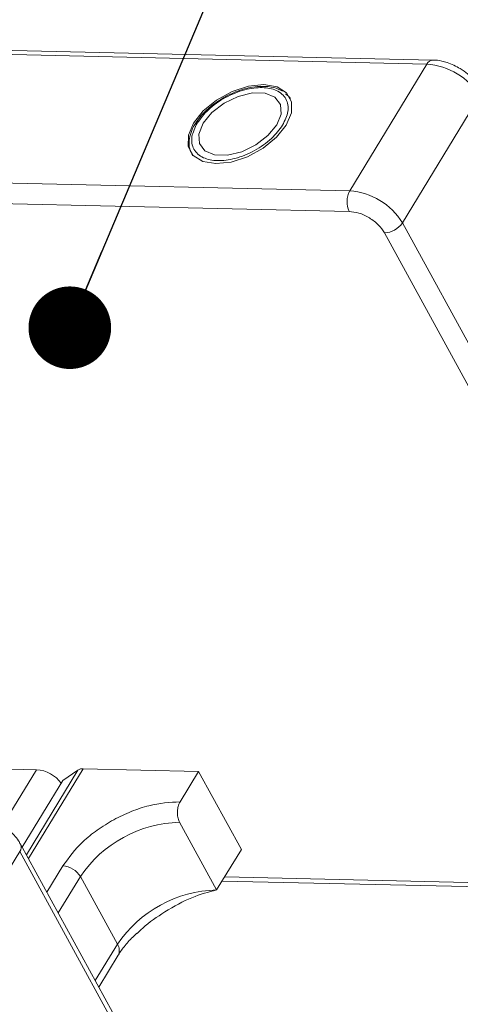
# Model space of a CAD drawing. Header units: millimetres. Extents: x 1678 to 3141, y 466 to 1499.
# Tile 69 of 81: x 2711 to 2738, y 1380 to 1440. Entities that reach past the tile are written whole.
import ezdxf

# ---------------------------------------------------------------- set-up
doc = ezdxf.new("R2010")
doc.units = ezdxf.units.MM
doc.styles.get("Standard").update_dxf_attribs({"font": '仿宋_GB2312.ttf', "width": 0.8})
doc.dimstyles.new('ISO-25.1', dxfattribs={"dimtxt": 6, "dimasz": 5, "dimexe": 3.5, "dimexo": 0.625, "dimgap": 1.5, "dimtad": 1, "dimtoh": 1, "dimtxsty": 'Standard', "dimcen": 2.5, "dimadec": 0, "dimazin": 0, "dimtfac": 1, "dimtmove": 0, "dimatfit": 3, "dimfxl": 0, "dimarcsym": 0})

msp = doc.modelspace()

# ---------------------------------------------------------------- linework, layer by layer
at = {"color": 7, "linetype": 'Continuous', "lineweight": 15}
for p, q in [((2736.452, 1437.138), (2698.712, 1438.004)), ((2698.347, 1437.754), (2736.087, 1436.888)), ((2736.087, 1436.888), (2731.419, 1429.216)), ((2727.734, 1434.919), (2727.538, 1435.094)), ((2734.608, 1427.275), (2739.277, 1434.948)), ((2727.764, 1434.899), (2727.832, 1434.808)), ((2722.238, 1433.504), (2722.131, 1433.353)), ((2731.419, 1429.216), (2680.823, 1430.377)), ((2679.991, 1429.151), (2731.39, 1427.972)), ((2755.646, 1388.822), (2734.608, 1427.275)), ((2733.516, 1426.678), (2754.554, 1388.225)), ((2712.468, 1394.17), (2705.644, 1394.327)), ((2712.468, 1394.17), (2710.414, 1390.796)), ((2711.853, 1389.024), (2714.971, 1394.148)), ((2711.981, 1388.79), (2715.291, 1394.23)), ((2714.07, 1393.511), (2714.971, 1394.148)), ((2715.291, 1394.23), (2722.275, 1394.07)), ((2721.155, 1392.228), (2722.275, 1394.07)), ((2722.275, 1394.07), (2724.862, 1389.342)), ((2714.07, 1393.511), (2711.61, 1389.469)), ((2723.368, 1386.887), (2721.126, 1390.984)), ((2732.543, 1351.205), (2711.506, 1389.659)), ((2706.784, 1381.547), (2711.452, 1389.22)), ((2711.452, 1389.22), (2732.49, 1350.767)), ((2724.862, 1389.342), (2723.368, 1386.887)), ((2714.058, 1388.346), (2713.093, 1386.758)), ((2713.782, 1385.498), (2715.121, 1387.699)), ((2717.363, 1383.601), (2715.121, 1387.699)), ((2723.699, 1387.43), (2754.16, 1386.731)), ((2753.807, 1386.997), (2723.853, 1387.684)), ((2717.363, 1383.601), (2716.024, 1381.4)), ((2716.238, 1381.009), (2717.413, 1382.94))]:
    msp.add_line(p, q, dxfattribs=at)
at = {"color": 7, "linetype": 'Continuous', "lineweight": 15, "flags": 128}
for points in [[(2723.318, 1430.864), (2724.254, 1430.962), (2725.242, 1431.284), (2726.184, 1431.799), (2726.988, 1432.457), (2727.575, 1433.194), (2727.888, 1433.937), (2727.897, 1434.613), (2727.599, 1435.157), (2727.025, 1435.515), (2726.231, 1435.652), (2725.294, 1435.555), (2724.306, 1435.233), (2723.364, 1434.717), (2722.56, 1434.059), (2721.973, 1433.322), (2721.66, 1432.58), (2721.652, 1431.903), (2721.949, 1431.359), (2722.523, 1431.001), (2723.318, 1430.864)], [(2722.547, 1433.309), (2722.286, 1432.655), (2722.324, 1432.074), (2722.658, 1431.636), (2723.247, 1431.393), (2724.021, 1431.375), (2724.885, 1431.585), (2725.736, 1431.996), (2726.471, 1432.559), (2727.001, 1433.207), (2727.263, 1433.861), (2727.224, 1434.442), (2726.89, 1434.88), (2726.301, 1435.123), (2725.528, 1435.141), (2724.663, 1434.932), (2723.813, 1434.52), (2723.078, 1433.957), (2722.547, 1433.309)]]:
    msp.add_lwpolyline(points, dxfattribs=at)
at = {"color": 7, "linetype": 'Continuous', "lineweight": 15}
for centre, radius, start, end in [((2736.48, 1436.705), 0.434, 93.60488, 154.98655), ((2735.81, 1432.841), 4.057, 31.28833, 86.07738), ((2732.605, 1428.566), 1.352, 151.28833, 206.07738), ((2731.141, 1425.168), 4.057, 31.28833, 86.07738), ((2733.486, 1428.03), 1.353, 271.29253, 326.07318), ((2712.317, 1392.114), 2.062, 36.71084, 85.7989), ((2715.256, 1393.699), 0.533, 86.16284, 122.32972), ((2721.294, 1383.547), 7.439, 91.29253, 146.07318), ((2711.123, 1389.483), 0.421, 321.38407, 25.00429), ((2713.966, 1386.996), 1.352, 31.28833, 86.07738), ((2723.536, 1379.449), 7.439, 91.29253, 146.07318), ((2716.822, 1383.228), 0.657, 334.03837, 34.63952)]:
    msp.add_arc(centre, radius, start, end, dxfattribs=at)
for points, knots in [([(2738.108, 1436.617), (2737.844, 1436.757), (2737.478, 1436.951), (2736.923, 1437.091), (2736.632, 1437.15), (2736.459, 1437.136), (2736.453, 1437.136)], [0, 0, 0, 0, 0.488426, 0.677574, 0.988617, 1, 1, 1, 1]), ([(2739.317, 1435.383), (2739.282, 1435.454), (2739.184, 1435.651), (2738.924, 1435.962), (2738.561, 1436.316), (2738.259, 1436.517), (2738.108, 1436.617)], [0, 0, 0, 0, 0.144277, 0.402847, 0.700432, 1, 1, 1, 1]), ([(2727.358, 1435.254), (2727.186, 1435.335), (2726.83, 1435.503), (2726.195, 1435.563), (2725.589, 1435.512), (2725.039, 1435.391), (2724.472, 1435.206), (2724.084, 1435.011), (2723.873, 1434.905)], [0, 0, 0, 0, 0.19129, 0.397064, 0.559818, 0.686756, 0.830295, 1, 1, 1, 1]), ([(2722.188, 1433.317), (2722.392, 1433.595), (2722.707, 1434.022), (2723.342, 1434.53), (2723.89, 1434.873), (2724.476, 1435.151), (2725.241, 1435.404), (2726.151, 1435.521), (2726.896, 1435.366), (2727.336, 1435.086), (2727.573, 1434.789), (2727.693, 1434.43), (2727.702, 1433.908), (2727.494, 1433.477), (2727.36, 1433.199)], [0, 0, 0, 0, 0.119721, 0.184837, 0.25, 0.315115, 0.380279, 0.5, 0.619721, 0.684837, 0.75, 0.815115, 0.880279, 1, 1, 1, 1]), ([(2723.873, 1434.905), (2723.592, 1434.734), (2723.198, 1434.494), (2722.713, 1434.068), (2722.425, 1433.78), (2722.28, 1433.566), (2722.238, 1433.504)], [0, 0, 0, 0, 0.431946, 0.604262, 0.884419, 1, 1, 1, 1]), ([(2722.131, 1433.353), (2722.103, 1433.314), (2721.96, 1433.118), (2721.8, 1432.745), (2721.682, 1432.245), (2721.7, 1431.755), (2721.852, 1431.483), (2721.926, 1431.352)], [0, 0, 0, 0, 0.055607, 0.284691, 0.52115, 0.769695, 1, 1, 1, 1]), ([(2727.36, 1433.199), (2727.156, 1432.922), (2726.842, 1432.494), (2726.206, 1431.986), (2725.658, 1431.643), (2725.072, 1431.365), (2724.307, 1431.112), (2723.397, 1430.995), (2722.653, 1431.15), (2722.212, 1431.43), (2721.976, 1431.727), (2721.855, 1432.086), (2721.846, 1432.608), (2722.054, 1433.039), (2722.188, 1433.317)], [0, 0, 0, 0, 0.119721, 0.184837, 0.25, 0.315115, 0.380279, 0.5, 0.619721, 0.684837, 0.75, 0.815115, 0.880279, 1, 1, 1, 1]), ([(2731.39, 1427.972), (2731.58, 1427.951), (2731.873, 1427.918), (2732.294, 1427.753), (2732.612, 1427.585), (2732.907, 1427.38), (2733.247, 1427.082), (2733.41, 1426.837), (2733.516, 1426.678)], [0, 0, 0, 0, 0.239443, 0.369636, 0.5, 0.630193, 0.760557, 1, 1, 1, 1]), ([(2721.155, 1392.228), (2720.535, 1392.188), (2719.582, 1392.127), (2718.192, 1391.655), (2717.131, 1391.157), (2716.139, 1390.531), (2714.992, 1389.616), (2714.426, 1388.846), (2714.058, 1388.346)], [0, 0, 0, 0, 0.239457, 0.368361, 0.5, 0.631639, 0.760543, 1, 1, 1, 1]), ([(2721.126, 1390.984), (2721.092, 1391.062), (2721.022, 1391.217), (2720.983, 1391.512), (2721, 1391.81), (2721.064, 1392.058), (2721.129, 1392.18), (2721.155, 1392.228)], [0, 0, 0, 0, 0.2146939, 0.4293877, 0.6440816, 0.8587754, 1, 1, 1, 1]), ([(2711.493, 1389.655), (2711.457, 1389.726), (2711.359, 1389.923), (2711.099, 1390.234), (2710.737, 1390.588), (2710.434, 1390.789), (2710.283, 1390.889)], [0, 0, 0, 0, 0.144277, 0.402847, 0.700432, 1, 1, 1, 1]), ([(2718.554, 1384.251), (2718.665, 1384.36), (2719.164, 1384.851), (2720.316, 1385.638), (2721.888, 1386.504), (2722.876, 1386.759), (2723.368, 1386.887)], [0, 0, 0, 0, 0.078725, 0.354528, 0.678962, 1, 1, 1, 1]), ([(2717.416, 1382.941), (2717.419, 1382.947), (2717.513, 1383.131), (2717.828, 1383.533), (2718.211, 1383.974), (2718.483, 1384.212), (2718.542, 1384.263)], [0, 0, 0, 0, 0.015478, 0.440972, 0.880268, 1, 1, 1, 1])]:
    msp.add_open_spline(points, degree=3, knots=knots, dxfattribs=at)

# ---------------------------------------------------------------- leaders
at = {"color": 5, "lineweight": 9}
msp.add_leader([(2714.484, 1420.93), (2728.377, 1453.866), (2737.702, 1453.866)], dimstyle='ISO-25.1', override={"dimgap": 1.5, "dimtad": 0, "dimldrblk": 'Dot'}, dxfattribs=at)

doc.saveas('drawing.dxf')
